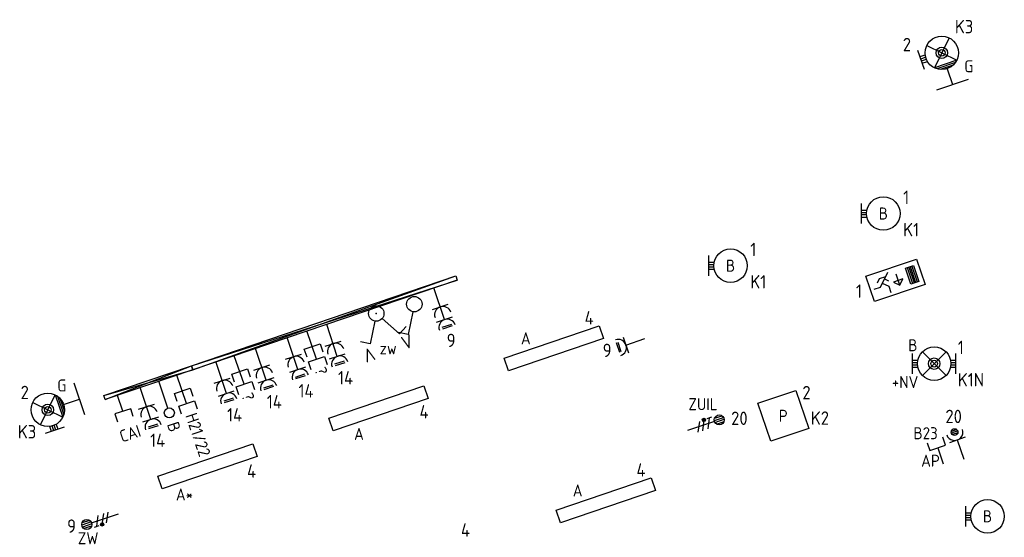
# Model space of a CAD drawing. Header units: millimetres. Extents: x 28812 to 120869, y 26747 to 104834.
# Tile 14 of 36: x 28812 to 43525, y 79121 to 86850. Entities that reach past the tile are written whole.
import ezdxf
from ezdxf.enums import TextEntityAlignment as Align

# ---------------------------------------------------------------- set-up
doc = ezdxf.new("R2010")
doc.units = ezdxf.units.MM
doc.header["$LTSCALE"] = 100
for name, color, linetype in [('EB62204-_ATTRIB', 2, 'Continuous'), ('EB63101-_ATTRIB', 2, 'Continuous'), ('EB63102-_ATTRIB', 2, 'Continuous'), ('EB63501-_ATTRIB', 2, 'Continuous'), ('EB6421--_ATTRIB', 2, 'Continuous'), ('EB6441--_ATTRIB', 2, 'Continuous'), ('EB6452--_ATTRIB', 2, 'Continuous'), ('EL61303-_WANDGOOT', 3, 'Continuous'), ('EL62203-_KRACHT-WCD230', 3, 'Continuous'), ('EL62204-_KRACHT-ASP230', 3, 'Continuous'), ('EL63101-_LICHT-ARM', 3, 'Continuous'), ('EL63102-_LICHT-SCH', 3, 'Continuous'), ('EL63103-_LICHT-WCD230V', 3, 'Continuous'), ('EL63106-_LICHT-WCDPLAF', 3, 'Continuous'), ('EL63202-_NOODVRL-TXT', 3, 'Continuous'), ('EL63501-_NOODVRL-ARM', 3, 'Continuous'), ('EL6421--_TELEFOON', 3, 'Continuous'), ('EL6441--_DATACOM', 3, 'Continuous'), ('EL6452--_CAI', 3, 'Continuous')]:
    doc.layers.add(name, color=color, linetype=linetype)
doc.styles.add('ISO', font='iso.shx', dxfattribs={"height": 220})
doc.styles.add('NORATT', font='iso.shx')
doc.styles.add('NORDIM', font='isocp.shx')

# ---------------------------------------------------------------- blocks, each defined once
blk = doc.blocks.new('EJ3P31')
at = {"color": 0}
blk.add_lwpolyline([(-7.5, -1), (-7.5, 1), (7.5, 1), (7.5, -1)], close=True, dxfattribs=at)
at = {"style": 'NORATT', "flags": 9}
blk.add_attdef('GELIJK', text='', height=1.8, dxfattribs=at).set_placement((3.5, 5), align=Align.MIDDLE_CENTER)
at = {"color": 0, "style": 'NORATT'}
for tag, flags, p in [('A_CODE', 8, (-3.5, 2.75)), ('SCHAK', 8, (3.5, 2.75)), ('GROEP', 8, (-3.5, -2.75)), ('KAST', 9, (3.5, -2.75))]:
    blk.add_attdef(tag, text='', height=1.8, dxfattribs=dict(at, flags=flags)).set_placement(p, align=Align.MIDDLE)
blk = doc.blocks.new('ES3W2L')
for p, q in [((-0.75, 3.25), (0.75, 3.25)), ((-0.75, 3), (0.75, 3)), ((1.25, 2), (-1.25, 2)), ((0, 2), (0, -3)), ((1.25, 0), (-1.25, 0))]:
    blk.add_line(p, q)
for centre in [(0, 3.25), (0, 1.25)]:
    blk.add_arc(centre, 1.25, 180, 0)
at = {"style": 'NORATT'}
for tag, height, flags, p in [('GROEPI', 1.8, 9, (0, 9.5)), ('CODE', 3.5, 8, (0, 4.5)), ('M_CODE', 1.8, 9, (0, 0)), ('VERMOGENI', 1.8, 9, (0, -9.5)), ('DOELI', 1.8, 9, (0, -11.5))]:
    blk.add_attdef(tag, text='', height=height, dxfattribs=dict(at, flags=flags)).set_placement(p, align=Align.MIDDLE_CENTER)
for tag, flags, p in [('VERMOGEN', 9, (-2.5, 5)), ('GROEP', 8, (0, 5)), ('SCHAK', 8, (2.5, 5)), ('GELIJKI', 9, (5, 5)), ('GELIJK', 9, (5, 5)), ('KAST', 9, (7, 5)), ('TAL', 8, (2.5, 5))]:
    blk.add_attdef(tag, text='', height=1.8, rotation=90, dxfattribs=dict(at, flags=flags)).set_placement(p, align=Align.MIDDLE_CENTER)
at = {"style": 'NORATT', "flags": 8}
blk.add_attdef('DOEL', text='', height=1.8, rotation=90, dxfattribs=at).set_placement((-2.5, 5), align=Align.MIDDLE_LEFT)
blk = doc.blocks.new('ES3S1')
blk.add_lwpolyline([(0.58, 1), (2.31, 4), (3.61, 3.25)])
blk.add_circle((0, 0), 1.15)
at = {"style": 'NORATT'}
for tag, flags, p in [('SCHAK', 8, (3, 5.5)), ('KAST', 9, (-3, 0.5)), ('M_CODE', 9, (0, 0)), ('DOEL', 9, (-3, -2)), ('GROEP', 9, (-3, -4.5))]:
    blk.add_attdef(tag, text='', height=1.8, dxfattribs=dict(at, flags=flags)).set_placement(p, align=Align.MIDDLE_CENTER)
blk = doc.blocks.new('EJ3P13')
at = {"color": 0}
blk.add_lwpolyline([(-3, -3), (-3, 3), (3, 3), (3, -3)], close=True, dxfattribs=at)
at = {"style": 'NORATT', "flags": 9}
blk.add_attdef('GELIJK', text='', height=1.8, dxfattribs=at).set_placement((3.5, 5), align=Align.MIDDLE_CENTER)
at = {"color": 0, "style": 'NORATT'}
for tag, flags, p in [('SCHAK', 8, (3.5, 4.75)), ('A_CODE', 8, (0, 0)), ('GROEP', 8, (-3.5, -4.75)), ('KAST', 9, (3.5, -4.75))]:
    blk.add_attdef(tag, text='', height=1.8, dxfattribs=dict(at, flags=flags)).set_placement(p, align=Align.MIDDLE)
blk = doc.blocks.new('ES3W1P')
at = {"color": 0}
for p, q in [((0.43, 1.5), (-0.43, 1.5)), ((1.25, 0), (-1.25, 0)), ((0.5, 1.25), (-0.5, 1.25)), ((0.43, 1), (-0.43, 1)), ((0, 0), (0, -3))]:
    blk.add_line(p, q, dxfattribs=at)
blk.add_circle((0, 1.25), 0.5, dxfattribs=at)
blk.add_arc((0, 1.25), 1.25, 180, 0, dxfattribs=at)
at = {"style": 'NORATT'}
for tag, flags, p in [('VERMOGEN', 9, (-2.5, 3.5)), ('GROEP', 8, (0, 3.5)), ('SCHAK', 8, (2.5, 3.5)), ('GELIJK', 9, (5, 3.5)), ('KAST', 9, (7, 3.5)), ('TAL', 8, (2.5, 3.5))]:
    blk.add_attdef(tag, text='', height=1.8, rotation=90, dxfattribs=dict(at, flags=flags)).set_placement(p, align=Align.MIDDLE_CENTER)
at = {"style": 'NORATT', "flags": 8}
blk.add_attdef('DOEL', text='', height=1.8, rotation=90, dxfattribs=at).set_placement((-2.5, 3.5), align=Align.MIDDLE_LEFT)
at = {"style": 'NORATT', "flags": 9}
blk.add_attdef('M_CODE', text='', height=1.8, dxfattribs=at).set_placement((0, 0), align=Align.MIDDLE_CENTER)
blk = doc.blocks.new('ES111351')
blk.add_line((0, -0.5), (0, -3))
blk.add_lwpolyline([(-1.25, 0.75), (-1.25, -0.5), (1.25, -0.5), (1.25, 0.75)])
at = {"style": 'NORATT', "flags": 8}
blk.add_attdef('NUMMER', text='', height=1.8, rotation=90, dxfattribs=at).set_placement((0, 2.5), align=Align.MIDDLE_LEFT)
at = {"style": 'NORATT'}
for tag, flags, p in [('CODE', 9, (1, 3.5)), ('PANEEL', 9, (0, 3)), ('GRP', 8, (0, -5)), ('RUIMTE', 9, (0, -7.5))]:
    blk.add_attdef(tag, text='', height=1.8, dxfattribs=dict(at, flags=flags)).set_placement(p, align=Align.MIDDLE_LEFT)
at = {"style": 'NORATT', "flags": 8}
blk.add_attdef('M_CODE', text='', height=1.8, dxfattribs=at).set_placement((0, 0), align=Align.MIDDLE_CENTER)
blk = doc.blocks.new('ES3G10')
for p, q in [((-3.25, -1.5), (-3.25, 1.5)), ((-3.25, 0.52), (-2.44, 0.52)), ((-3.25, 0.17), (-2.49, 0.17)), ((-3.25, -0.17), (-2.49, -0.17)), ((-3.25, -0.52), (-2.44, -0.52))]:
    blk.add_line(p, q)
blk.add_circle((0, 0), 2.5)
at = {"style": 'NORATT', "flags": 9}
blk.add_attdef('GELIJK', text='', height=1.8, dxfattribs=at).set_placement((3.5, 5), align=Align.MIDDLE_CENTER)
at = {"color": 6, "style": 'NORATT'}
for tag, flags, p in [('SCHAK', 8, (3.5, 2.75)), ('A_CODE', 8, (0, 0)), ('GROEP', 8, (-3.5, -2.75)), ('KAST', 9, (3.5, -2.75))]:
    blk.add_attdef(tag, text='', height=1.8, dxfattribs=dict(at, flags=flags)).set_placement(p, align=Align.MIDDLE)
blk = doc.blocks.new('ES3G11WW')
at = {"color": 0}
for p, q in [((-3.25, -1.5), (-3.25, 1.5)), ((-1.77, 1.77), (1.77, -1.77)), ((1.77, 1.77), (-1.77, -1.77)), ((-3.25, 0.52), (-2.44, 0.52)), ((-3.25, 0.17), (-2.49, 0.17)), ((-3.25, -0.17), (-2.49, -0.17)), ((-3.25, -0.52), (-2.44, -0.52)), ((1.77, -1.77), (-1.77, -1.77)), ((1.48, -2.02), (-1.48, -2.02)), ((1.05, -2.27), (-1.05, -2.27)), ((0, -2.5), (0, -5)), ((-2.5, -5), (2.5, -5))]:
    blk.add_line(p, q, dxfattribs=at)
blk.add_lwpolyline([(1.77, -1.77), (1.75, -1.75)], dxfattribs=at)
for radius in [2.5, 0.85, 0.5]:
    blk.add_circle((0, 0), radius, dxfattribs=at)
at = {"style": 'NORATT', "flags": 9}
blk.add_attdef('GELIJK', text='', height=1.8, dxfattribs=at).set_placement((3.5, 5), align=Align.MIDDLE_CENTER)
at = {"color": 0, "style": 'NORATT'}
for tag, flags, p in [('A_CODE', 8, (-3.5, 2.75)), ('SCHAK', 8, (3.5, 2.75)), ('GROEP', 8, (-3.5, -2.75)), ('KAST', 9, (3.5, -2.75))]:
    blk.add_attdef(tag, text='', height=1.8, dxfattribs=dict(at, flags=flags)).set_placement(p, align=Align.MIDDLE)
blk = doc.blocks.new('ES3N026')
for p, q in [((-1.5, 0.75), (-1, 0.25)), ((0.38, -0.88), (0.38, 0.87)), ((2.25, 1.25), (2.25, -1.25)), ((2.5, 1.25), (2.5, -1.25)), ((2.75, 1.25), (2.75, -1.25)), ((3, 1.25), (3, -1.25))]:
    blk.add_line(p, q)
for points in [[(4.01, 2.01), (4.01, -1.98), (-3.99, -1.98), (-3.99, 2.01)], [(3.25, -1.25), (2, -1.25), (2, 1.25), (3.25, 1.25)], [(0.38, -0.88), (1.12, -0.13), (-0.37, -0.13)]]:
    blk.add_lwpolyline(points, close=True)
for points in [[(-0.75, 1.5), (-2.5, -0.25), (-3.5, -0.25)], [(-1.25, 1), (-2.25, 1), (-2.75, 0.5)], [(-2, 0.25), (-1.25, -0.5), (-1.25, -1.5)]]:
    blk.add_lwpolyline(points)
at = {"style": 'NORATT'}
for tag, height, flags, p in [('GROEPI', 1.8, 9, (0, 9.5)), ('CODE', 3.5, 8, (0, 4.5)), ('A_CODE', 1.8, 8, (-3.5, 3.5)), ('NUMMER', 1.8, 8, (3.5, 3.5)), ('SCHAK', 1.8, 8, (3.5, 2.75)), ('M_CODE', 1.8, 9, (0, 0)), ('GROEP', 1.8, 8, (-3.5, -3.5)), ('KAST', 1.8, 9, (3.5, -3.5)), ('VERMOGEN', 1.8, 9, (0, -5.5)), ('DOEL', 1.8, 9, (0, -7.5)), ('VERMOGENI', 1.8, 9, (0, -9.5)), ('DOELI', 1.8, 9, (0, -11.5))]:
    blk.add_attdef(tag, text='', height=height, dxfattribs=dict(at, flags=flags)).set_placement(p, align=Align.MIDDLE_CENTER)
at = {"style": 'NORATT', "flags": 9}
for tag in ['GELIJKI', 'TAL']:
    blk.add_attdef(tag, text='', height=1.8, rotation=90, dxfattribs=at).set_placement((5, 3.76), align=Align.MIDDLE_CENTER)
blk = doc.blocks.new('ES111309')
at = {"color": 0}
blk.add_line((0, -0.5), (0, -3), dxfattribs=at)
blk.add_lwpolyline([(-1.25, 0.75), (-1.25, -0.5), (1.25, -0.5), (1.25, 0.75)], dxfattribs=at)
at = {"color": 0, "style": 'NORATT', "flags": 8}
for tag, p in [('NUMMER', (0, 6)), ('CODE', (0, 3))]:
    blk.add_attdef(tag, text='', height=1.8, dxfattribs=at).set_placement(p, align=Align.MIDDLE)
at = {"style": 'NORATT'}
for tag, flags, p in [('PANEEL', 9, (0, 3)), ('GRP', 8, (0, -5)), ('RUIMTE', 9, (0, -7.5))]:
    blk.add_attdef(tag, text='', height=1.8, dxfattribs=dict(at, flags=flags)).set_placement(p, align=Align.MIDDLE_LEFT)
at = {"style": 'NORATT', "flags": 8}
blk.add_attdef('M_CODE', text='', height=1.8, dxfattribs=at).set_placement((0, 0), align=Align.MIDDLE_CENTER)
blk = doc.blocks.new('ES4X4')
at = {"color": 0}
blk.add_line((0, 1.25), (0, -3), dxfattribs=at)
blk.add_circle((0, 2), 0.75, dxfattribs=at)
at = {"color": 0, "style": 'NORATT', "flags": 8}
for tag, p in [('NUMMER', (0, 3.5)), ('CODE', (-2.75, -1.25))]:
    blk.add_attdef(tag, text='', height=1.8, rotation=90, dxfattribs=at).set_placement(p, align=Align.MIDDLE_LEFT)
at = {"style": 'NORATT', "flags": 9}
for tag, p in [('M_CODE', (0, 0)), ('PANEEL', (0, -2.5)), ('GRP', (0, -5)), ('MERK', (0, -7.5)), ('AANGEP', (0, -10)), ('INSTAL', (0, -12.5)), ('TYPE', (0, -17.5))]:
    blk.add_attdef(tag, text='', height=1.8, dxfattribs=at).set_placement(p, align=Align.MIDDLE_CENTER)
blk.add_attdef('RUIMTE', text='', height=1.8, dxfattribs=at).set_placement((0, -7.5), align=Align.MIDDLE_LEFT)
blk = doc.blocks.new('ES3W1L')
for p, q in [((1.25, 0), (-1.25, 0)), ((-0.75, 1.25), (0.75, 1.25)), ((-0.75, 1), (0.75, 1)), ((0, 0), (0, -3))]:
    blk.add_line(p, q)
blk.add_arc((0, 1.25), 1.25, 180, 0)
at = {"style": 'NORATT'}
for tag, flags, p in [('VERMOGEN', 9, (-2.5, 3)), ('GROEP', 8, (0, 3)), ('SCHAK', 8, (2.5, 3)), ('GELIJK', 9, (5, 3)), ('KAST', 9, (7, 3)), ('TAL', 8, (2.5, 3))]:
    blk.add_attdef(tag, text='', height=1.8, rotation=90, dxfattribs=dict(at, flags=flags)).set_placement(p, align=Align.MIDDLE_CENTER)
at = {"style": 'NORATT', "flags": 8}
blk.add_attdef('DOEL', text='', height=1.8, rotation=90, dxfattribs=at).set_placement((-2.5, 3), align=Align.MIDDLE_LEFT)
at = {"style": 'NORATT', "flags": 9}
blk.add_attdef('M_CODE', text='', height=1.8, dxfattribs=at).set_placement((0, 0), align=Align.MIDDLE_CENTER)
blk = doc.blocks.new('ES3X5')
at = {"color": 0}
for p, q in [((-0.45, 1.4), (-0.45, 2.6)), ((-0.15, 1.27), (-0.15, 2.73)), ((0.15, 1.27), (0.15, 2.73)), ((0.45, 1.4), (0.45, 2.6)), ((0, 1.25), (0, -3))]:
    blk.add_line(p, q, dxfattribs=at)
at = {"color": 1}
for p, q in [((-0.88, -0.38), (-0.88, 0.01)), ((-0.78, -0.42), (-0.78, 0.06)), ((-0.73, 1.04), (-0.73, 0.3)), ((-0.73, 0.67), (0.73, -0.07)), ((-0.69, -0.42), (-0.69, 0.06)), ((-0.59, -0.38), (-0.59, 0.01)), ((-0.73, -0.18), (0.73, -0.92)), ((-0.73, -0.88), (0.73, -1.62))]:
    blk.add_line(p, q, dxfattribs=at)
at = {"color": 0}
blk.add_circle((0, 2), 0.75, dxfattribs=at)
at = {"color": 1}
blk.add_circle((-0.73, -0.18), 0.245, dxfattribs=at)
at = {"style": 'NORATT'}
for tag, flags, p in [('VERMOGEN', 9, (-2.5, 4.5)), ('GROEP', 8, (0, 4.5)), ('SCHAK', 8, (2.5, 4.5)), ('KAST', 9, (7, 4.5)), ('DOEL', 8, (-2.5, 1))]:
    blk.add_attdef(tag, text='', height=1.8, rotation=90, dxfattribs=dict(at, flags=flags)).set_placement(p, align=Align.MIDDLE_LEFT)
for tag, flags, p in [('GELIJK', 9, (5, 4.5)), ('TAL', 8, (2.5, 4.5))]:
    blk.add_attdef(tag, text='', height=1.8, rotation=90, dxfattribs=dict(at, flags=flags)).set_placement(p, align=Align.MIDDLE_CENTER)
at = {"style": 'NORATT', "flags": 9}
blk.add_attdef('M_CODE', text='', height=1.8, dxfattribs=at).set_placement((0, 0), align=Align.MIDDLE_CENTER)
blk = doc.blocks.new('ES3SZ')
at = {"color": 0}
for points in [[(-0.58, 1), (-2.31, 4), (-3.61, 3.25)], [(0.58, 1), (2.31, 4), (3.61, 3.25)]]:
    blk.add_lwpolyline(points, dxfattribs=at)
blk.add_circle((0, 0), 1.15, dxfattribs=at)
blk.add_point((0, 0), dxfattribs=at)
blk.add_point((0, 0), dxfattribs=at)
at = {"color": 2, "style": 'ISO'}
blk.add_text('V', height=2, rotation=180, dxfattribs=at).set_placement((-3, 5.5), align=Align.MIDDLE_CENTER)
blk.add_text('V', height=2, dxfattribs=at).set_placement((3, 5.5), align=Align.MIDDLE_CENTER)
at = {"style": 'NORATT'}
for tag, flags, p in [('SCHAK', 8, (3, 5.5)), ('KAST', 9, (-3, 0.5)), ('M_CODE', 8, (0, 0)), ('DOEL', 9, (-3, -2)), ('GROEP', 9, (-3, -4.5))]:
    blk.add_attdef(tag, text='', height=1.8, dxfattribs=dict(at, flags=flags)).set_placement(p, align=Align.MIDDLE_CENTER)
for tag, flags, p in [('CODE', 9, (1, 3.5)), ('PANEEL', 9, (0, 3)), ('GRP', 8, (0, -5)), ('RUIMTE', 9, (0, -7.5))]:
    blk.add_attdef(tag, text='', height=1.8, dxfattribs=dict(at, flags=flags)).set_placement(p, align=Align.MIDDLE_LEFT)
blk = doc.blocks.new('EJ3T01')
at = {"color": 0}
for p, q in [((-3.25, -1.5), (-3.25, 1.5)), ((-1.77, 1.77), (1.77, -1.77)), ((1.77, 1.77), (-1.77, -1.77)), ((3.25, -1.5), (3.25, 1.5)), ((-3.25, 0.52), (-2.44, 0.52)), ((-3.25, 0.17), (-2.49, 0.17)), ((2.44, 0.52), (3.25, 0.52)), ((2.49, 0.17), (3.25, 0.17)), ((-3.25, -0.17), (-2.49, -0.17)), ((-3.25, -0.52), (-2.44, -0.52)), ((2.44, -0.52), (3.25, -0.52)), ((2.49, -0.17), (3.25, -0.17))]:
    blk.add_line(p, q, dxfattribs=at)
blk.add_lwpolyline([(1.77, -1.77), (1.75, -1.75)], dxfattribs=at)
for radius in [2.5, 0.85, 0.5]:
    blk.add_circle((0, 0), radius, dxfattribs=at)
at = {"style": 'NORATT', "flags": 9}
blk.add_attdef('GELIJK', text='', height=1.8, dxfattribs=at).set_placement((3.5, 5), align=Align.MIDDLE_CENTER)
at = {"color": 0, "style": 'NORATT'}
for tag, flags, p in [('A_CODE', 8, (-3.5, 2.75)), ('SCHAK', 8, (3.5, 2.75)), ('GROEP', 8, (-3.5, -2.75)), ('KAST', 9, (3.5, -2.75))]:
    blk.add_attdef(tag, text='', height=1.8, dxfattribs=dict(at, flags=flags)).set_placement(p, align=Align.MIDDLE)
blk = doc.blocks.new('ES111352')
at = {"color": 0}
blk.add_line((0, 1.5), (0, -3), dxfattribs=at)
for points in [[(-1.25, 2.75), (-1.25, 1.5), (1.25, 1.5), (1.25, 2.75)], [(-1.25, 0.75), (-1.25, -0.5), (1.25, -0.5), (1.25, 0.75)]]:
    blk.add_lwpolyline(points, dxfattribs=at)
at = {"color": 0, "style": 'NORATT', "flags": 8}
blk.add_attdef('NUMMER1', text='', height=1.8, rotation=90, dxfattribs=at).set_placement((-1.5, 4.5), align=Align.MIDDLE_LEFT)
at = {"style": 'NORATT', "flags": 8}
blk.add_attdef('NUMMER', text='', height=1.8, rotation=90, dxfattribs=at).set_placement((1.5, 4.5), align=Align.MIDDLE_LEFT)
at = {"style": 'NORATT'}
for tag, flags, p in [('CODE', 9, (1, 3.5)), ('PANEEL', 9, (0, 3)), ('GRP', 8, (0, -5)), ('RUIMTE', 9, (0, -7.5))]:
    blk.add_attdef(tag, text='', height=1.8, dxfattribs=dict(at, flags=flags)).set_placement(p, align=Align.MIDDLE_LEFT)
at = {"style": 'NORATT', "flags": 8}
blk.add_attdef('M_CODE', text='', height=1.8, dxfattribs=at).set_placement((0, 0), align=Align.MIDDLE_CENTER)

msp = doc.modelspace()

# ---------------------------------------------------------------- linework, layer by layer
at = {"layer": 'EL61303-_WANDGOOT'}
for p, q in [((31378, 81683), (35328, 83025)), ((31399, 81622), (35328, 83025)), ((35328, 83025), (35349, 82963)), ((31378, 81683), (35349, 82963)), ((35349, 82963), (31399, 81622)), ((30068, 81238), (31378, 81683)), ((30089, 81177), (31378, 81683)), ((31378, 81683), (31399, 81622)), ((31399, 81622), (31378, 81683)), ((30068, 81238), (31399, 81622)), ((31399, 81622), (30089, 81177)), ((30089, 81177), (30068, 81238))]:
    msp.add_line(p, q, dxfattribs=at)

# ---------------------------------------------------------------- block references
at = {"layer": 'EL62204-_KRACHT-ASP230'}
ref = msp.add_blockref('ES3X5', (39077, 80810, -16800), dxfattribs=dict(at, xscale=99.99999999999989, yscale=99.99999999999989, zscale=99.99999999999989, rotation=288.7499999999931))
ref.add_attrib('DOEL', 'ZUIL', dxfattribs={"layer": 'EB62204-_ATTRIB', "color": 1, "height": 180, "style": 'NORATT', "flags": 8}).set_placement((38805, 81109, -16800), align=Align.MIDDLE_LEFT)
ref = msp.add_blockref('ES3X5', (30004, 79376, -16800), dxfattribs=dict(at, xscale=100, yscale=100, zscale=100, rotation=108.750000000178))
ref.add_attrib('DOEL', 'ZW', dxfattribs={"layer": 'EB62204-_ATTRIB', "color": 1, "height": 180, "style": 'NORATT', "flags": 8}).set_placement((29989, 79107, -16800), align=Align.MIDDLE_RIGHT)
at = {"layer": 'EL63101-_LICHT-ARM'}
ref = msp.add_blockref('ES3G10', (41718, 83956, -14400), dxfattribs=dict(at, xscale=100, yscale=100, zscale=100))
ref.add_attrib('A_CODE', 'B', dxfattribs={"layer": 'EB63101-_ATTRIB', "color": 1, "height": 180, "style": 'NORATT', "flags": 8}).set_placement((41718, 83956, -14400), align=Align.MIDDLE)
ref = msp.add_blockref('ES3G10', (39435, 83177, -14400), dxfattribs=dict(at, xscale=100, yscale=100, zscale=100))
ref.add_attrib('A_CODE', 'B', dxfattribs={"layer": 'EB63101-_ATTRIB', "color": 1, "height": 180, "style": 'NORATT', "flags": 8}).set_placement((39435, 83177, -14400), align=Align.MIDDLE)
ref = msp.add_blockref('EJ3P31', (36794, 81944), dxfattribs=dict(at, xscale=99.99999999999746, yscale=99.99999999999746, zscale=99.99999999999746, rotation=18.80000000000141))
ref.add_attrib('A_CODE', 'A', dxfattribs={"layer": 'EB63101-_ATTRIB', "color": 1, "height": 180, "style": 'NORATT', "flags": 8}).set_placement((36375, 82092), align=Align.MIDDLE)
ref = msp.add_blockref('EJ3P31', (34175, 81048), dxfattribs=dict(at, xscale=99.99999999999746, yscale=99.99999999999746, zscale=99.99999999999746, rotation=18.80000000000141))
ref.add_attrib('A_CODE', 'A', dxfattribs={"layer": 'EB63101-_ATTRIB', "color": 1, "height": 180, "style": 'NORATT', "flags": 8}).set_placement((33882, 80665), align=Align.MIDDLE)
ref = msp.add_blockref('EJ3P13', (40222, 80935), dxfattribs=dict(at, xscale=100.0000000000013, yscale=100.0000000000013, zscale=100.0000000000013, rotation=18.7499999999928))
ref.add_attrib('A_CODE', 'P', dxfattribs={"layer": 'EB63101-_ATTRIB', "color": 1, "height": 180, "style": 'NORATT', "flags": 8}).set_placement((40222, 80935), align=Align.MIDDLE)
ref = msp.add_blockref('EJ3P31', (31618, 80182), dxfattribs=dict(at, xscale=99.99999999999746, yscale=99.99999999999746, zscale=99.99999999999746, rotation=18.80000000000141))
ref.add_attrib('A_CODE', 'A*', dxfattribs={"layer": 'EB63101-_ATTRIB', "color": 1, "height": 180, "style": 'NORATT', "flags": 8}).set_placement((31274, 79760), align=Align.MIDDLE)
ref = msp.add_blockref('EJ3P31', (37569, 79673), dxfattribs=dict(at, xscale=99.99999999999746, yscale=99.99999999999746, zscale=99.99999999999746, rotation=18.80000000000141))
ref.add_attrib('A_CODE', 'A', dxfattribs={"layer": 'EB63101-_ATTRIB', "color": 1, "height": 180, "style": 'NORATT', "flags": 8}).set_placement((37150, 79820), align=Align.MIDDLE)
ref = msp.add_blockref('ES3G10', (43275, 79434, -14400), dxfattribs=dict(at, xscale=100, yscale=100, zscale=100))
ref.add_attrib('A_CODE', 'B', dxfattribs={"layer": 'EB63101-_ATTRIB', "color": 1, "height": 180, "style": 'NORATT', "flags": 8}).set_placement((43275, 79434, -14400), align=Align.MIDDLE)
at = {"layer": 'EL63102-_LICHT-SCH'}
ref = msp.add_blockref('ES3SZ', (34141, 82463, -15600), dxfattribs=dict(at, xscale=99.99999999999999, yscale=99.99999999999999, zscale=99.99999999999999, rotation=198.7500000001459))
ref.add_attrib('SCHAK', 'zw', dxfattribs={"layer": 'EB63102-_ATTRIB', "color": 1, "height": 180, "style": 'NORATT', "flags": 8}).set_placement((34318, 81942, -15600), align=Align.MIDDLE_CENTER)
at = {"layer": 'EL63102-_LICHT-SCH', "xscale": 100.0000000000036, "yscale": 100.0000000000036, "zscale": 100.0000000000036, "rotation": 198.7499999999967}
msp.add_blockref('ES3S1', (34709, 82603, -15600), dxfattribs=at)
at = {"layer": 'EL63103-_LICHT-WCD230V'}
for name, p, xscale, yscale, zscale, rotation in [('ES3W2L', (35097, 82561), 100.0000000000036, 100.0000000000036, 100.0000000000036, 198.7499999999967), ('ES3W2L', (33496, 82013), 100.0000000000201, 100.0000000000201, 100.0000000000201, 198.2595760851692), ('ES3W2L', (32905, 81818), 100.0000000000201, 100.0000000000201, 100.0000000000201, 198.2595760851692), ('ES3W1L', (37872, 81992, -15750), 100, 100, 100, 108.7500000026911), ('ES3W2L', (32432, 81656), 100.0000000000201, 100.0000000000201, 100.0000000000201, 198.2595760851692), ('ES3W2L', (31838, 81460), 100.0000000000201, 100.0000000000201, 100.0000000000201, 198.2595760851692), ('ES3W2L', (30708, 81072), 100.0000000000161, 100.0000000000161, 100.0000000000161, 198.2595760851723)]:
    msp.add_blockref(name, p, dxfattribs=dict(at, xscale=xscale, yscale=yscale, zscale=zscale, rotation=rotation))
at = {"layer": 'EL63106-_LICHT-WCDPLAF', "xscale": 100, "yscale": 100, "zscale": 100, "rotation": 18.75000000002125}
msp.add_blockref('ES3W1P', (42823, 80574, -13800), dxfattribs=at)
at = {"layer": 'EL63202-_NOODVRL-TXT', "xscale": 99.99999999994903, "yscale": 99.99999999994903, "zscale": 99.99999999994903, "rotation": 18.7500000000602}
msp.add_blockref('ES3N026', (41900, 82957, -14200), dxfattribs=at)
at = {"layer": 'EL63501-_NOODVRL-ARM'}
ref = msp.add_blockref('ES3G11WW', (42591, 86355, -14400), dxfattribs=dict(at, xscale=99.99999999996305, yscale=99.99999999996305, zscale=99.99999999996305, rotation=18.75000000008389))
ref.add_attrib('A_CODE', 'G', dxfattribs={"layer": 'EB63501-_ATTRIB', "color": 1, "height": 180, "style": 'NORATT', "flags": 8}).set_placement((42996, 86155, -14400), align=Align.MIDDLE)
ref = msp.add_blockref('EJ3T01', (42478, 81714, -14400), dxfattribs=dict(at, xscale=100, yscale=100, zscale=100))
ref.add_attrib('A_CODE', 'B', dxfattribs={"layer": '0', "color": 1, "height": 180, "style": 'NORATT', "flags": 8}).set_placement((42159, 81989, -14400), align=Align.MIDDLE)
ref.add_attrib('GROEP', '+NV', dxfattribs={"layer": '0', "color": 1, "height": 180, "style": 'NORATT', "flags": 8}).set_placement((42043, 81439, -14400), align=Align.MIDDLE)
ref = msp.add_blockref('ES3G11WW', (29232, 81025, -14400), dxfattribs=dict(at, xscale=99.99999999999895, yscale=99.99999999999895, zscale=99.99999999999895, rotation=108.7499999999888))
ref.add_attrib('A_CODE', 'G', dxfattribs={"layer": 'EB63501-_ATTRIB', "color": 1, "height": 180, "style": 'NORATT', "flags": 8}).set_placement((29443, 81388, -14400), align=Align.MIDDLE)
at = {"layer": 'EL6421--_TELEFOON'}
ref = msp.add_blockref('ES4X4', (30986, 81168), dxfattribs=dict(at, xscale=100.0000000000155, yscale=100.0000000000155, zscale=100.0000000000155, rotation=198.2095760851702))
ref.add_attrib('NUMMER', 'B', dxfattribs={"layer": 'EB6421--_ATTRIB', "color": 1, "height": 180, "rotation": 288.2096, "style": 'NORATT', "flags": 8}).set_placement((31096, 80836), align=Align.MIDDLE_LEFT)
at = {"layer": 'EL6441--_DATACOM'}
ref = msp.add_blockref('ES111352', (33200, 81922), dxfattribs=dict(at, xscale=-99.99999999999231, yscale=100, zscale=100, rotation=198.7499999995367))
ref.add_attrib('NUMMER1', '?', dxfattribs={"layer": 'EB6441--_ATTRIB', "color": 1, "height": 180, "rotation": 288.75, "style": 'NORATT', "flags": 8}).set_placement((33333, 81552), align=Align.MIDDLE_RIGHT)
ref = msp.add_blockref('ES111352', (32116, 81548), dxfattribs=dict(at, xscale=-99.99999999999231, yscale=100, zscale=100, rotation=198.7499999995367))
ref.add_attrib('NUMMER1', '?', dxfattribs={"layer": 'EB6441--_ATTRIB', "color": 1, "height": 180, "rotation": 288.75, "style": 'NORATT', "flags": 8}).set_placement((32242, 81168), align=Align.MIDDLE_RIGHT)
ref = msp.add_blockref('ES111352', (31258, 81260), dxfattribs=dict(at, xscale=-99.99999999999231, yscale=100, zscale=100, rotation=198.7499999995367))
ref.add_attrib('NUMMER1', 'H21/22', dxfattribs={"layer": 'EB6441--_ATTRIB', "color": 1, "height": 180, "rotation": 288.75, "style": 'NORATT', "flags": 8}).set_placement((31585, 80336), align=Align.MIDDLE_RIGHT)
ref = msp.add_blockref('ES111351', (42514, 80503), dxfattribs=dict(at, xscale=100, yscale=100, zscale=100, rotation=18.75000000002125))
ref.add_attrib('CODE', 'AP', dxfattribs={"layer": 'EB6441--_ATTRIB', "color": 1, "height": 180, "style": 'NORATT', "flags": 8}).set_placement((42283, 80265), align=Align.MIDDLE_LEFT)
ref.add_attrib('NUMMER', 'B23', dxfattribs={"layer": 'EB6441--_ATTRIB', "color": 1, "height": 180, "style": 'NORATT', "flags": 8}).set_placement((42530, 80675), align=Align.MIDDLE_RIGHT)
at = {"layer": 'EL6452--_CAI'}
ref = msp.add_blockref('ES111309', (30368, 80955, -750), dxfattribs=dict(at, xscale=100.0000000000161, yscale=100.0000000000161, zscale=100.0000000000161, rotation=198.2595760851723))
ref.add_attrib('CODE', 'CAI', dxfattribs={"layer": 'EB6452--_ATTRIB', "color": 1, "height": 180, "rotation": 18.2596, "style": 'NORATT', "flags": 8}).set_placement((30462, 80670, -750), align=Align.MIDDLE)

# ---------------------------------------------------------------- texts
at = {"layer": 'EL62203-_KRACHT-WCD230', "color": 7, "style": 'NORDIM'}
for s, p in [('9', (35193, 81961, -16600)), ('9', (37524, 81812, -16600)), ('14', (33569, 81403, -16600)), ('14', (32978, 81208, -16600)), ('14', (32505, 81046, -16600)), ('14', (31911, 80850, -16600)), ('20', (39444, 80798, -33400)), ('20', (42646, 80826, -33400)), ('14', (30761, 80470, -16600)), ('9', (29521, 79188, -19200))]:
    msp.add_text(s, height=200, dxfattribs=at).set_placement(p)
at = {"layer": 'EL63101-_LICHT-ARM', "color": 1, "style": 'NORDIM'}
for s, p in [('K3', (42787, 86647, -16800)), ('2', (42009, 86379, -16800)), ('1', (42014, 84098, -16800)), ('K1', (42014, 83615, -16800)), ('1', (39730, 83319, -16800)), ('K1', (39730, 82836, -16800)), ('1', (41309, 82697, -16800)), ('4', (37254, 82298, -17580)), ('1', (42831, 81856, -16800)), ('K1N', (42831, 81373, -16800)), ('2', (28826, 81184, -16800)), ('2', (40508, 81181, -16800)), ('4', (34787, 80895, -17580)), ('K2', (40635, 80801, -16800)), ('K3', (28785, 80597, -16800)), ('4', (32210, 80011, -17580)), ('4', (38029, 80027, -17580)), ('4', (35406, 79130, -17580))]:
    msp.add_text(s, height=200, dxfattribs=at).set_placement(p)

doc.saveas('drawing.dxf')
